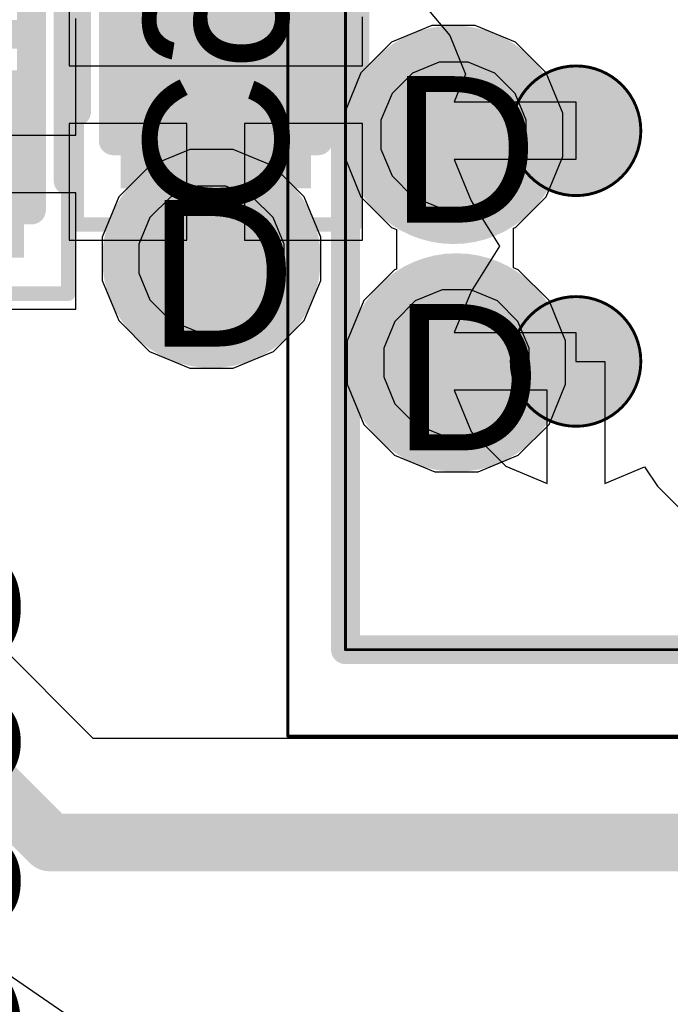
# Model space of a CAD drawing. Header units: inches. Extents: x -6 to 11.2, y -2.2 to 8.3.
# Tile 194 of 256: x 2.9734 to 3.0623, y 0.2336 to 0.3681. Entities that reach past the tile are written whole.
import ezdxf

# ---------------------------------------------------------------- set-up
doc = ezdxf.new("R2010")
doc.units = ezdxf.units.IN
doc.header["$MEASUREMENT"] = 0
for name, color, linetype in [('Board Layer Stack Bottom Overlay', 54, 'Continuous'), ('Board Layer Stack Bottom Solder', 6, 'Continuous'), ('Bottom Assembly', 56, 'Continuous'), ('Bottom Comp Body -Top13)-Comp Body -Bot14)', 56, 'Continuous'), ('Bottom Courtyard -Top15)-Courtyard -Bot16)', 56, 'Continuous'), ('Bottom Paste', 16, 'Continuous'), ('Drill Drawing', 1, 'Continuous'), ('Layer  6- Inner', 156, 'Continuous'), ('Layer 1- Top', 1, 'Continuous'), ('Layer 3- Inner', 16, 'Continuous'), ('Layer 4- Inner', 76, 'Continuous'), ('Layer 5- Inner', 90, 'Continuous'), ('Layer 7- PWR', 76, 'Continuous'), ('Layer 8- Bottom', 5, 'Continuous'), ('Top Assembly', 56, 'Continuous'), ('Top Courtyard -Top15)-Courtyard -Bot16)', 56, 'Continuous'), ('Top Overlay', 2, 'Continuous'), ('Top Paste', 8, 'Continuous'), ('Top Solder', 216, 'Continuous'), ('Via Holes', 16, 'Continuous')]:
    doc.layers.add(name, color=color, linetype=linetype)
doc.styles.add('Arial', font='txt', dxfattribs={"height": 0.2})

# ---------------------------------------------------------------- blocks, each defined once
blk = doc.blocks.new('ICC_TFBGA96_8X14_P080_417')
at = {"layer": 'Layer 1- Top'}
h = blk.add_hatch(color=7, dxfattribs=at)
edge = h.paths.add_edge_path()
edge.add_arc((0.12598, 0.23622), 0.00689, 0, 360)
h = blk.add_hatch(color=7, dxfattribs=at)
edge = h.paths.add_edge_path()
edge.add_arc((0.12598, 0.20472), 0.00689, 0, 360)
at = {"layer": 'Top Paste'}
h = blk.add_hatch(color=8, dxfattribs=at)
edge = h.paths.add_edge_path()
edge.add_arc((0.12598, 0.23622), 0.00689, 0, 360)
h = blk.add_hatch(color=8, dxfattribs=at)
edge = h.paths.add_edge_path()
edge.add_arc((0.12598, 0.20472), 0.00689, 0, 360)
at = {"layer": 'Top Solder'}
h = blk.add_hatch(color=216, dxfattribs=at)
edge = h.paths.add_edge_path()
edge.add_arc((0.12598, 0.23622), 0.00886, 0, 360)
h = blk.add_hatch(color=216, dxfattribs=at)
edge = h.paths.add_edge_path()
edge.add_arc((0.12598, 0.20472), 0.00886, 0, 360)
at = {"layer": 'Bottom Comp Body -Top13)-Comp Body -Bot14)'}
for points in [[(0.15748, 0.27559, 0.000394, 0.000394, 0), (-0.15748, 0.27559, 0.000394, 0.000394, 0)], [(0.15748, 0.27559, 0.000394, 0.000394, 0), (0.15748, -0.27559, 0.000394, 0.000394, 0)]]:
    blk.add_lwpolyline(points, format="xyseb", dxfattribs=at)
for points in [[(0.15738, 0.27559, 0.000197, 0.000197, 1), (0.15758, 0.27559, 0.000197, 0.000197, 1)], [(0.15738, 0.27559, 0.000197, 0.000197, 1), (0.15758, 0.27559, 0.000197, 0.000197, 1)], [(0.13484, 0.23622, 0.000394, 0.000394, 1), (0.11713, 0.23622, 0.000394, 0.000394, 1)], [(0.11703, 0.23622, 0.000197, 0.000197, 1), (0.11722, 0.23622, 0.000197, 0.000197, 1)], [(0.13474, 0.23622, 0.000197, 0.000197, 1), (0.13494, 0.23622, 0.000197, 0.000197, 1)], [(0.13484, 0.20472, 0.000394, 0.000394, 1), (0.11713, 0.20472, 0.000394, 0.000394, 1)], [(0.11703, 0.20472, 0.000197, 0.000197, 1), (0.11722, 0.20472, 0.000197, 0.000197, 1)], [(0.13474, 0.20472, 0.000197, 0.000197, 1), (0.13494, 0.20472, 0.000197, 0.000197, 1)]]:
    blk.add_lwpolyline(points, format="xyseb", close=True, dxfattribs=at)
at = {"layer": 'Bottom Courtyard -Top15)-Courtyard -Bot16)'}
for points in [[(0.16535, 0.2874, 0.000394, 0.000394, 0), (-0.16929, 0.2874, 0.000394, 0.000394, 0)], [(0.16535, 0.2874, 0.000394, 0.000394, 0), (0.16535, -0.28346, 0.000394, 0.000394, 0)]]:
    blk.add_lwpolyline(points, format="xyseb", dxfattribs=at)
blk.add_lwpolyline([(0.16526, 0.2874, 0.000197, 0.000197, 1), (0.16545, 0.2874, 0.000197, 0.000197, 1)], format="xyseb", close=True, dxfattribs=at)
blk.add_lwpolyline([(0.16526, 0.2874, 0.000197, 0.000197, 1), (0.16545, 0.2874, 0.000197, 0.000197, 1)], format="xyseb", close=True, dxfattribs=at)
at = {"layer": 'Top Overlay'}
for points in [[(0.15748, 0.27559, 0.00394, 0.00394, 0), (-0.15748, 0.27559, 0.00394, 0.00394, 0)], [(0.15748, 0.27559, 0.00394, 0.00394, 0), (0.15748, -0.27559, 0.00394, 0.00394, 0)]]:
    blk.add_lwpolyline(points, format="xyseb", dxfattribs=at)
blk.add_lwpolyline([(0.1565, 0.27559, 0.00197, 0.00197, 1), (0.15846, 0.27559, 0.00197, 0.00197, 1)], format="xyseb", close=True, dxfattribs=at)
blk.add_lwpolyline([(0.1565, 0.27559, 0.00197, 0.00197, 1), (0.15846, 0.27559, 0.00197, 0.00197, 1)], format="xyseb", close=True, dxfattribs=at)
blk = doc.blocks.new('CAPC1005X07_F____B_491')
at = {"layer": 'Board Layer Stack Bottom Solder'}
for points in [[(-0.03051, 0.01299), (-0.00492, 0.01299), (-0.00492, -0.01299), (-0.03051, -0.01299)], [(0.00492, 0.01299), (0.03051, 0.01299), (0.03051, -0.01299), (0.00492, -0.01299)]]:
    blk.add_hatch(color=6, dxfattribs=at).paths.add_polyline_path(points)
at = {"layer": 'Bottom Paste'}
for points in [[(-0.02756, 0.01004), (-0.00787, 0.01004), (-0.00787, -0.01004), (-0.02756, -0.01004)], [(0.00787, 0.01004), (0.02756, 0.01004), (0.02756, -0.01004), (0.00787, -0.01004)]]:
    blk.add_hatch(color=16, dxfattribs=at).paths.add_polyline_path(points)
at = {"layer": 'Layer 8- Bottom'}
for points in [[(-0.02756, 0.01004), (-0.00787, 0.01004), (-0.00787, -0.01004), (-0.02756, -0.01004)], [(0.00787, 0.01004), (0.02756, 0.01004), (0.02756, -0.01004), (0.00787, -0.01004)]]:
    blk.add_hatch(color=7, dxfattribs=at).paths.add_polyline_path(points)
at = {"layer": 'Board Layer Stack Bottom Overlay'}
for points in [[(-0.02, 0.019, 0.00394, 0.00394, 0), (0.01937, 0.019, 0.00394, 0.00394, 0)], [(-0.02, -0.019, 0.00394, 0.00394, 0), (0.01937, -0.019, 0.00394, 0.00394, 0)]]:
    blk.add_lwpolyline(points, format="xyseb", dxfattribs=at)
for points in [[(-0.02098, 0.019, 0.00197, 0.00197, 1), (-0.01902, 0.019, 0.00197, 0.00197, 1)], [(0.01839, 0.019, 0.00197, 0.00197, 1), (0.02035, 0.019, 0.00197, 0.00197, 1)], [(-0.02098, -0.019, 0.00197, 0.00197, 1), (-0.01902, -0.019, 0.00197, 0.00197, 1)], [(0.01839, -0.019, 0.00197, 0.00197, 1), (0.02035, -0.019, 0.00197, 0.00197, 1)]]:
    blk.add_lwpolyline(points, format="xyseb", close=True, dxfattribs=at)
at = {"layer": 'Bottom Assembly'}
for points in [[(-0.024, 0.014, 0.00394, 0.00394, 0), (-0.024, -0.014, 0.00394, 0.00394, 0)], [(-0.024, 0.014, 0.00394, 0.00394, 0), (0.024, 0.014, 0.00394, 0.00394, 0)], [(0.024, 0.014, 0.00394, 0.00394, 0), (0.024, -0.014, 0.00394, 0.00394, 0)], [(-0.024, -0.014, 0.00394, 0.00394, 0), (0.024, -0.014, 0.00394, 0.00394, 0)]]:
    blk.add_lwpolyline(points, format="xyseb", dxfattribs=at)
for points in [[(-0.02498, 0.014, 0.00197, 0.00197, 1), (-0.02302, 0.014, 0.00197, 0.00197, 1)], [(-0.02498, 0.014, 0.00197, 0.00197, 1), (-0.02302, 0.014, 0.00197, 0.00197, 1)], [(0.02302, 0.014, 0.00197, 0.00197, 1), (0.02498, 0.014, 0.00197, 0.00197, 1)], [(0.02302, 0.014, 0.00197, 0.00197, 1), (0.02498, 0.014, 0.00197, 0.00197, 1)], [(-0.02498, -0.014, 0.00197, 0.00197, 1), (-0.02302, -0.014, 0.00197, 0.00197, 1)], [(-0.02498, -0.014, 0.00197, 0.00197, 1), (-0.02302, -0.014, 0.00197, 0.00197, 1)], [(0.02302, -0.014, 0.00197, 0.00197, 1), (0.02498, -0.014, 0.00197, 0.00197, 1)], [(0.02302, -0.014, 0.00197, 0.00197, 1), (0.02498, -0.014, 0.00197, 0.00197, 1)]]:
    blk.add_lwpolyline(points, format="xyseb", close=True, dxfattribs=at)
at = {"layer": 'Bottom Courtyard -Top15)-Courtyard -Bot16)'}
for points in [[(-0.03543, 0.019, 0.00197, 0.00197, 0), (-0.03543, -0.019, 0.00197, 0.00197, 0)], [(-0.03543, 0.019, 0.00197, 0.00197, 0), (0.03543, 0.019, 0.00197, 0.00197, 0)], [(0.03543, 0.019, 0.00197, 0.00197, 0), (0.03543, -0.019, 0.00197, 0.00197, 0)], [(0, 0.01181, 0.00394, 0.00394, 0), (0, -0.01181, 0.00394, 0.00394, 0)], [(-0.01181, 0, 0.00394, 0.00394, 0), (0.01181, 0, 0.00394, 0.00394, 0)], [(-0.03543, -0.019, 0.00197, 0.00197, 0), (0.03543, -0.019, 0.00197, 0.00197, 0)]]:
    blk.add_lwpolyline(points, format="xyseb", dxfattribs=at)
for points in [[(-0.03593, 0.019, 0.000984, 0.000984, 1), (-0.03494, 0.019, 0.000984, 0.000984, 1)], [(-0.03593, 0.019, 0.000984, 0.000984, 1), (-0.03494, 0.019, 0.000984, 0.000984, 1)], [(0.03494, 0.019, 0.000984, 0.000984, 1), (0.03593, 0.019, 0.000984, 0.000984, 1)], [(0.03494, 0.019, 0.000984, 0.000984, 1), (0.03593, 0.019, 0.000984, 0.000984, 1)], [(-0.00098, 0.01181, 0.00197, 0.00197, 1), (0.00098, 0.01181, 0.00197, 0.00197, 1)], [(-0.0128, 0, 0.00197, 0.00197, 1), (-0.01083, 0, 0.00197, 0.00197, 1)], [(0.01083, 0, 0.00197, 0.00197, 1), (0.0128, 0, 0.00197, 0.00197, 1)], [(-0.00098, -0.01181, 0.00197, 0.00197, 1), (0.00098, -0.01181, 0.00197, 0.00197, 1)], [(-0.03593, -0.019, 0.000984, 0.000984, 1), (-0.03494, -0.019, 0.000984, 0.000984, 1)], [(-0.03593, -0.019, 0.000984, 0.000984, 1), (-0.03494, -0.019, 0.000984, 0.000984, 1)], [(0.03494, -0.019, 0.000984, 0.000984, 1), (0.03593, -0.019, 0.000984, 0.000984, 1)], [(0.03494, -0.019, 0.000984, 0.000984, 1), (0.03593, -0.019, 0.000984, 0.000984, 1)]]:
    blk.add_lwpolyline(points, format="xyseb", close=True, dxfattribs=at)
at = {"layer": 'Bottom Assembly', "style": 'Arial', "text_generation_flag": 2}
blk.add_text('C914', height=0.019685, rotation=180, dxfattribs=at).set_placement((-0.03444, 0.00984))
blk = doc.blocks.new('CAPC1005X07_F____497')
at = {"layer": 'Layer 1- Top'}
for points in [[(-0.02756, 0.01004), (-0.00787, 0.01004), (-0.00787, -0.01004), (-0.02756, -0.01004)], [(0.00787, 0.01004), (0.02756, 0.01004), (0.02756, -0.01004), (0.00787, -0.01004)]]:
    blk.add_hatch(color=7, dxfattribs=at).paths.add_polyline_path(points)
at = {"layer": 'Top Paste'}
for points in [[(-0.02756, 0.01004), (-0.00787, 0.01004), (-0.00787, -0.01004), (-0.02756, -0.01004)], [(0.00787, 0.01004), (0.02756, 0.01004), (0.02756, -0.01004), (0.00787, -0.01004)]]:
    blk.add_hatch(color=8, dxfattribs=at).paths.add_polyline_path(points)
at = {"layer": 'Top Solder'}
for points in [[(-0.03051, 0.01299), (-0.00492, 0.01299), (-0.00492, -0.01299), (-0.03051, -0.01299)], [(0.00492, 0.01299), (0.03051, 0.01299), (0.03051, -0.01299), (0.00492, -0.01299)]]:
    blk.add_hatch(color=216, dxfattribs=at).paths.add_polyline_path(points)
at = {"layer": 'Top Assembly'}
for points in [[(-0.024, 0.014, 0.00394, 0.00394, 0), (-0.024, -0.014, 0.00394, 0.00394, 0)], [(-0.024, 0.014, 0.00394, 0.00394, 0), (0.024, 0.014, 0.00394, 0.00394, 0)], [(0.024, 0.014, 0.00394, 0.00394, 0), (0.024, -0.014, 0.00394, 0.00394, 0)], [(-0.024, -0.014, 0.00394, 0.00394, 0), (0.024, -0.014, 0.00394, 0.00394, 0)]]:
    blk.add_lwpolyline(points, format="xyseb", dxfattribs=at)
for points in [[(-0.02498, 0.014, 0.00197, 0.00197, 1), (-0.02302, 0.014, 0.00197, 0.00197, 1)], [(-0.02498, 0.014, 0.00197, 0.00197, 1), (-0.02302, 0.014, 0.00197, 0.00197, 1)], [(0.02302, 0.014, 0.00197, 0.00197, 1), (0.02498, 0.014, 0.00197, 0.00197, 1)], [(0.02302, 0.014, 0.00197, 0.00197, 1), (0.02498, 0.014, 0.00197, 0.00197, 1)], [(-0.02498, -0.014, 0.00197, 0.00197, 1), (-0.02302, -0.014, 0.00197, 0.00197, 1)], [(-0.02498, -0.014, 0.00197, 0.00197, 1), (-0.02302, -0.014, 0.00197, 0.00197, 1)], [(0.02302, -0.014, 0.00197, 0.00197, 1), (0.02498, -0.014, 0.00197, 0.00197, 1)], [(0.02302, -0.014, 0.00197, 0.00197, 1), (0.02498, -0.014, 0.00197, 0.00197, 1)]]:
    blk.add_lwpolyline(points, format="xyseb", close=True, dxfattribs=at)
at = {"layer": 'Top Courtyard -Top15)-Courtyard -Bot16)'}
for points in [[(-0.03543, 0.019, 0.00197, 0.00197, 0), (0.03543, 0.019, 0.00197, 0.00197, 0)], [(-0.03543, 0.019, 0.00197, 0.00197, 0), (-0.03543, -0.019, 0.00197, 0.00197, 0)], [(0.03543, 0.019, 0.00197, 0.00197, 0), (0.03543, -0.019, 0.00197, 0.00197, 0)], [(0, 0.01181, 0.00394, 0.00394, 0), (0, -0.01181, 0.00394, 0.00394, 0)], [(-0.01181, 0, 0.00394, 0.00394, 0), (0.01181, 0, 0.00394, 0.00394, 0)], [(-0.03543, -0.019, 0.00197, 0.00197, 0), (0.03543, -0.019, 0.00197, 0.00197, 0)]]:
    blk.add_lwpolyline(points, format="xyseb", dxfattribs=at)
for points in [[(-0.03593, 0.019, 0.000984, 0.000984, 1), (-0.03494, 0.019, 0.000984, 0.000984, 1)], [(-0.03593, 0.019, 0.000984, 0.000984, 1), (-0.03494, 0.019, 0.000984, 0.000984, 1)], [(0.03494, 0.019, 0.000984, 0.000984, 1), (0.03593, 0.019, 0.000984, 0.000984, 1)], [(0.03494, 0.019, 0.000984, 0.000984, 1), (0.03593, 0.019, 0.000984, 0.000984, 1)], [(-0.00098, 0.01181, 0.00197, 0.00197, 1), (0.00098, 0.01181, 0.00197, 0.00197, 1)], [(-0.0128, 0, 0.00197, 0.00197, 1), (-0.01083, 0, 0.00197, 0.00197, 1)], [(0.01083, 0, 0.00197, 0.00197, 1), (0.0128, 0, 0.00197, 0.00197, 1)], [(-0.00098, -0.01181, 0.00197, 0.00197, 1), (0.00098, -0.01181, 0.00197, 0.00197, 1)], [(-0.03593, -0.019, 0.000984, 0.000984, 1), (-0.03494, -0.019, 0.000984, 0.000984, 1)], [(-0.03593, -0.019, 0.000984, 0.000984, 1), (-0.03494, -0.019, 0.000984, 0.000984, 1)], [(0.03494, -0.019, 0.000984, 0.000984, 1), (0.03593, -0.019, 0.000984, 0.000984, 1)], [(0.03494, -0.019, 0.000984, 0.000984, 1), (0.03593, -0.019, 0.000984, 0.000984, 1)]]:
    blk.add_lwpolyline(points, format="xyseb", close=True, dxfattribs=at)
at = {"layer": 'Top Overlay'}
for points in [[(-0.02, 0.019, 0.00394, 0.00394, 0), (0.01937, 0.019, 0.00394, 0.00394, 0)], [(-0.02, -0.019, 0.00394, 0.00394, 0), (0.01937, -0.019, 0.00394, 0.00394, 0)]]:
    blk.add_lwpolyline(points, format="xyseb", dxfattribs=at)
for points in [[(-0.02098, 0.019, 0.00197, 0.00197, 1), (-0.01902, 0.019, 0.00197, 0.00197, 1)], [(0.01839, 0.019, 0.00197, 0.00197, 1), (0.02035, 0.019, 0.00197, 0.00197, 1)], [(-0.02098, -0.019, 0.00197, 0.00197, 1), (-0.01902, -0.019, 0.00197, 0.00197, 1)], [(0.01839, -0.019, 0.00197, 0.00197, 1), (0.02035, -0.019, 0.00197, 0.00197, 1)]]:
    blk.add_lwpolyline(points, format="xyseb", close=True, dxfattribs=at)
at = {"layer": 'Top Assembly', "style": 'Arial'}
blk.add_text('C908', height=0.019685, dxfattribs=at).set_placement((-0.03608, -0.00984))

msp = doc.modelspace()

# ---------------------------------------------------------------- hatches: boundary and pattern name
at = {"layer": 'Layer 1- Top'}
h = msp.add_hatch(color=7, dxfattribs=at)
edge = h.paths.add_edge_path()
edge.add_arc((3.03268, 0.35236), 0.00984, 0, 360)
h = msp.add_hatch(color=7, dxfattribs=at)
edge = h.paths.add_edge_path()
edge.add_arc((2.99961, 0.33543), 0.00984, 0, 360)
h = msp.add_hatch(color=7, dxfattribs=at)
edge = h.paths.add_edge_path()
edge.add_arc((3.03307, 0.32126), 0.00984, 0, 360)
at = {"layer": 'Layer 3- Inner'}
h = msp.add_hatch(color=7, dxfattribs=at)
edge = h.paths.add_edge_path()
edge.add_arc((3.03268, 0.35236), 0.00984, 0, 360)
h = msp.add_hatch(color=7, dxfattribs=at)
edge = h.paths.add_edge_path()
edge.add_arc((2.99961, 0.33543), 0.00984, 0, 360)
h = msp.add_hatch(color=7, dxfattribs=at)
edge = h.paths.add_edge_path()
edge.add_arc((3.03307, 0.32126), 0.00984, 0, 360)
at = {"layer": 'Layer 5- Inner'}
h = msp.add_hatch(color=7, dxfattribs=at)
edge = h.paths.add_edge_path()
edge.add_arc((3.03268, 0.35236), 0.00984, 0, 360)
h = msp.add_hatch(color=7, dxfattribs=at)
edge = h.paths.add_edge_path()
edge.add_arc((2.99961, 0.33543), 0.00984, 0, 360)
h = msp.add_hatch(color=7, dxfattribs=at)
edge = h.paths.add_edge_path()
edge.add_arc((3.03307, 0.32126), 0.00984, 0, 360)
at = {"layer": 'Layer 7- PWR'}
h = msp.add_hatch(color=7, dxfattribs=at)
edge = h.paths.add_edge_path()
edge.add_arc((3.03268, 0.35236), 0.01492, 0, 360)
h = msp.add_hatch(color=7, dxfattribs=at)
edge = h.paths.add_edge_path()
edge.add_arc((2.99961, 0.33543), 0.01492, 0, 360)
h = msp.add_hatch(color=7, dxfattribs=at)
edge = h.paths.add_edge_path()
edge.add_arc((3.03307, 0.32126), 0.01492, 0, 360)
at = {"layer": 'Layer 8- Bottom'}
h = msp.add_hatch(color=7, dxfattribs=at)
edge = h.paths.add_edge_path()
edge.add_arc((3.03268, 0.35236), 0.00984, 0, 360)
h = msp.add_hatch(color=7, dxfattribs=at)
edge = h.paths.add_edge_path()
edge.add_arc((2.99961, 0.33543), 0.00984, 0, 360)
h = msp.add_hatch(color=7, dxfattribs=at)
edge = h.paths.add_edge_path()
edge.add_arc((3.03307, 0.32126), 0.00984, 0, 360)
at = {"layer": 'Via Holes'}
h = msp.add_hatch(color=7, dxfattribs=at)
edge = h.paths.add_edge_path()
edge.add_arc((3.03268, 0.35236), 0.00492, 0, 360)
h = msp.add_hatch(color=7, dxfattribs=at)
edge = h.paths.add_edge_path()
edge.add_arc((2.99961, 0.33543), 0.00492, 0, 360)
h = msp.add_hatch(color=7, dxfattribs=at)
edge = h.paths.add_edge_path()
edge.add_arc((3.03307, 0.32126), 0.00492, 0, 360)

# ---------------------------------------------------------------- linework, layer by layer
at = {"layer": 'Layer  6- Inner'}
for p, q in [((3.02971, 0.36728), (3.02422, 0.36501)), ((3.03565, 0.36728), (3.02971, 0.36728)), ((3.04113, 0.36501), (3.03565, 0.36728)), ((3.02422, 0.36501), (3.02003, 0.36081)), ((3.04533, 0.36081), (3.04113, 0.36501)), ((3.02003, 0.36081), (3.01776, 0.35533)), ((3.0476, 0.35533), (3.04533, 0.36081)), ((3.01776, 0.35533), (3.01776, 0.34939)), ((3.0476, 0.34939), (3.0476, 0.35533)), ((2.99664, 0.35035), (2.99115, 0.34808)), ((3.00257, 0.35035), (2.99664, 0.35035)), ((3.00806, 0.34808), (3.00257, 0.35035)), ((3.01776, 0.34939), (3.02003, 0.34391)), ((3.04533, 0.34391), (3.0476, 0.34939)), ((2.99115, 0.34808), (2.98696, 0.34389)), ((3.01226, 0.34389), (3.00806, 0.34808)), ((2.98696, 0.34389), (2.98469, 0.3384)), ((3.01453, 0.3384), (3.01226, 0.34389)), ((3.02003, 0.34391), (3.02422, 0.33971)), ((3.04113, 0.33971), (3.04533, 0.34391)), ((3.02422, 0.33971), (3.02489, 0.33944)), ((3.02489, 0.33944), (3.02489, 0.33402)), ((3.04085, 0.3396), (3.04113, 0.33971)), ((3.04085, 0.33419), (3.04085, 0.3396)), ((2.98469, 0.3384), (2.98469, 0.33247)), ((3.01453, 0.33247), (3.01453, 0.3384)), ((3.02462, 0.33391), (3.02042, 0.32971)), ((3.02489, 0.33402), (3.02462, 0.33391)), ((3.04152, 0.33391), (3.04085, 0.33419)), ((3.04572, 0.32971), (3.04152, 0.33391)), ((2.98469, 0.33247), (2.98696, 0.32698)), ((3.01226, 0.32698), (3.01453, 0.33247)), ((3.02042, 0.32971), (3.01815, 0.32423)), ((3.04799, 0.32423), (3.04572, 0.32971)), ((2.98696, 0.32698), (2.99115, 0.32278)), ((3.00806, 0.32278), (3.01226, 0.32698)), ((3.01815, 0.32423), (3.01815, 0.31829)), ((3.04799, 0.31829), (3.04799, 0.32423)), ((2.99115, 0.32278), (2.99664, 0.32051)), ((3.00257, 0.32051), (3.00806, 0.32278)), ((2.99664, 0.32051), (3.00257, 0.32051)), ((3.01815, 0.31829), (3.02042, 0.31281)), ((3.04572, 0.31281), (3.04799, 0.31829)), ((3.02042, 0.31281), (3.02462, 0.30861)), ((3.04152, 0.30861), (3.04572, 0.31281)), ((3.02462, 0.30861), (3.0301, 0.30634)), ((3.03604, 0.30634), (3.04152, 0.30861)), ((3.0301, 0.30634), (3.03604, 0.30634))]:
    msp.add_line(p, q, dxfattribs=at)
at = {"layer": 'Layer 1- Top'}
for p, q in [((3.02744, 0.37153), (3.03218, 0.36591)), ((2.98106, 0.35231), (2.98106, 0.36822)), ((3.03218, 0.36591), (3.03432, 0.36062)), ((3.03432, 0.36062), (3.03275, 0.35684)), ((3.03275, 0.35684), (3.0494, 0.35684)), ((3.0494, 0.35684), (3.0494, 0.34897)), ((2.96102, 0.35231), (2.98106, 0.35231)), ((3.0494, 0.34897), (3.03275, 0.34897)), ((3.03275, 0.34897), (3.03508, 0.34334)), ((2.98106, 0.34444), (2.96495, 0.34444)), ((2.98106, 0.32853), (2.98106, 0.34444)), ((3.03508, 0.34334), (3.03894, 0.33716)), ((3.03894, 0.33716), (3.03508, 0.33098)), ((3.03508, 0.33098), (3.03275, 0.32535)), ((2.96495, 0.32853), (2.98106, 0.32853)), ((3.03275, 0.32535), (3.0494, 0.32535)), ((3.0494, 0.32535), (3.0494, 0.32141)), ((3.0494, 0.32141), (3.05334, 0.32141)), ((3.05334, 0.32141), (3.05334, 0.30476)), ((3.04547, 0.31747), (3.03275, 0.31747)), ((3.03275, 0.31747), (3.03508, 0.31184)), ((3.04547, 0.30476), (3.04547, 0.31747)), ((3.03508, 0.31184), (3.03984, 0.30709)), ((3.03984, 0.30709), (3.04547, 0.30476)), ((3.05334, 0.30476), (3.05877, 0.30701)), ((3.05877, 0.30701), (3.06052, 0.30439)), ((3.06052, 0.30439), (3.12773, 0.23719))]:
    msp.add_line(p, q, dxfattribs=at)
for points in [[(3.04913, 0.35263, 0.00984, 0.00984, 0), (3.0494, 0.3529, 0.00984, 0.00984, 0)], [(3.03268, 0.35236, 0.00984, 0.00984, 0), (3.03295, 0.35263, 0.00984, 0.00984, 0)], [(3.03295, 0.35263, 0.00984, 0.00984, 0), (3.04913, 0.35263, 0.00984, 0.00984, 0)], [(3.03228, 0.32205, 0.00984, 0.00984, 0), (3.03292, 0.32141, 0.00984, 0.00984, 0)], [(3.03292, 0.32141, 0.00984, 0.00984, 0), (3.0494, 0.32141, 0.00984, 0.00984, 0)]]:
    msp.add_lwpolyline(points, format="xyseb", dxfattribs=at)
for points in [[(3.04694, 0.3529, 0.00492, 0.00492, 1), (3.05186, 0.3529, 0.00492, 0.00492, 1)], [(3.03022, 0.35236, 0.00492, 0.00492, 1), (3.03514, 0.35236, 0.00492, 0.00492, 1)], [(3.03049, 0.35263, 0.00492, 0.00492, 1), (3.03541, 0.35263, 0.00492, 0.00492, 1)], [(3.03049, 0.35263, 0.00492, 0.00492, 1), (3.03541, 0.35263, 0.00492, 0.00492, 1)], [(3.04667, 0.35263, 0.00492, 0.00492, 1), (3.05159, 0.35263, 0.00492, 0.00492, 1)], [(3.04667, 0.35263, 0.00492, 0.00492, 1), (3.05159, 0.35263, 0.00492, 0.00492, 1)], [(3.02982, 0.32205, 0.00492, 0.00492, 1), (3.03474, 0.32205, 0.00492, 0.00492, 1)], [(3.03046, 0.32141, 0.00492, 0.00492, 1), (3.03538, 0.32141, 0.00492, 0.00492, 1)], [(3.03046, 0.32141, 0.00492, 0.00492, 1), (3.03538, 0.32141, 0.00492, 0.00492, 1)], [(3.04694, 0.32141, 0.00492, 0.00492, 1), (3.05186, 0.32141, 0.00492, 0.00492, 1)]]:
    msp.add_lwpolyline(points, format="xyseb", close=True, dxfattribs=at)
at = {"layer": 'Layer 3- Inner'}
for p, q in [((2.98344, 0.26993), (2.95279, 0.30057)), ((3.25885, 0.26993), (2.98344, 0.26993))]:
    msp.add_line(p, q, dxfattribs=at)
for points in [[(2.93858, 0.29469, 0.00787, 0.00787, 0), (2.97755, 0.25572, 0.00787, 0.00787, 0)], [(2.97755, 0.25572, 0.00787, 0.00787, 0), (3.32598, 0.25572, 0.00787, 0.00787, 0)]]:
    msp.add_lwpolyline(points, format="xyseb", dxfattribs=at)
msp.add_lwpolyline([(2.97558, 0.25572, 0.00394, 0.00394, 1), (2.97952, 0.25572, 0.00394, 0.00394, 1)], format="xyseb", close=True, dxfattribs=at)
msp.add_lwpolyline([(2.97558, 0.25572, 0.00394, 0.00394, 1), (2.97952, 0.25572, 0.00394, 0.00394, 1)], format="xyseb", close=True, dxfattribs=at)
at = {"layer": 'Layer 4- Inner'}
for p, q in [((3.0307, 0.36228), (3.02706, 0.36077)), ((3.03465, 0.36228), (3.0307, 0.36228)), ((3.0383, 0.36077), (3.03465, 0.36228)), ((3.02706, 0.36077), (3.02427, 0.35798)), ((3.04109, 0.35798), (3.0383, 0.36077)), ((3.02427, 0.35798), (3.02276, 0.35434)), ((3.0426, 0.35434), (3.04109, 0.35798)), ((3.02276, 0.35434), (3.02276, 0.35039)), ((3.0426, 0.35039), (3.0426, 0.35434)), ((3.02276, 0.35039), (3.02427, 0.34674)), ((3.04109, 0.34674), (3.0426, 0.35039)), ((3.02427, 0.34674), (3.02706, 0.34395)), ((3.0383, 0.34395), (3.04109, 0.34674)), ((2.99763, 0.34535), (2.99399, 0.34384)), ((3.00158, 0.34535), (2.99763, 0.34535)), ((3.00523, 0.34384), (3.00158, 0.34535)), ((2.99399, 0.34384), (2.9912, 0.34105)), ((3.00802, 0.34105), (3.00523, 0.34384)), ((3.02706, 0.34395), (3.0307, 0.34244)), ((3.03465, 0.34244), (3.0383, 0.34395)), ((3.0307, 0.34244), (3.03465, 0.34244)), ((2.9912, 0.34105), (2.98969, 0.33741)), ((3.00953, 0.33741), (3.00802, 0.34105)), ((2.98969, 0.33741), (2.98969, 0.33346)), ((3.00953, 0.33346), (3.00953, 0.33741)), ((2.98969, 0.33346), (2.9912, 0.32981)), ((3.00802, 0.32981), (3.00953, 0.33346)), ((3.0311, 0.33118), (3.02745, 0.32967)), ((3.03504, 0.33118), (3.0311, 0.33118)), ((3.03869, 0.32967), (3.03504, 0.33118)), ((2.9912, 0.32981), (2.99399, 0.32702)), ((3.00523, 0.32702), (3.00802, 0.32981)), ((3.02745, 0.32967), (3.02466, 0.32688)), ((3.04148, 0.32688), (3.03869, 0.32967)), ((2.99399, 0.32702), (2.99763, 0.32551)), ((3.00158, 0.32551), (3.00523, 0.32702)), ((3.02466, 0.32688), (3.02315, 0.32323)), ((3.04299, 0.32323), (3.04148, 0.32688)), ((2.99763, 0.32551), (3.00158, 0.32551)), ((3.02315, 0.32323), (3.02315, 0.31929)), ((3.04299, 0.31929), (3.04299, 0.32323)), ((3.02315, 0.31929), (3.02466, 0.31564)), ((3.04148, 0.31564), (3.04299, 0.31929)), ((3.02466, 0.31564), (3.02745, 0.31285)), ((3.03869, 0.31285), (3.04148, 0.31564)), ((3.02745, 0.31285), (3.0311, 0.31134)), ((3.03504, 0.31134), (3.03869, 0.31285)), ((3.0311, 0.31134), (3.03504, 0.31134)), ((2.98258, 0.23031), (2.96357, 0.2433))]:
    msp.add_line(p, q, dxfattribs=at)
at = {"layer": 'Layer 8- Bottom'}
for p, q in [((2.98015, 0.37767), (2.98015, 0.36176)), ((3.02023, 0.36176), (3.02023, 0.36848)), ((2.98015, 0.36176), (3.00019, 0.36176)), ((3.00019, 0.36176), (3.02023, 0.36176)), ((2.99625, 0.35389), (2.98015, 0.35389)), ((2.98015, 0.35389), (2.98015, 0.33798)), ((2.99625, 0.33798), (2.99625, 0.35389)), ((3.02023, 0.35389), (3.00413, 0.35389)), ((3.00413, 0.35389), (3.00413, 0.33798)), ((3.02023, 0.33798), (3.02023, 0.35389)), ((2.98015, 0.33798), (2.99625, 0.33798)), ((3.00413, 0.33798), (3.02023, 0.33798))]:
    msp.add_line(p, q, dxfattribs=at)
for points in [[(2.9999, 0.35753, 0.00984, 0.00984, 0), (3.00019, 0.35783, 0.00984, 0.00984, 0)], [(2.9999, 0.33573, 0.00984, 0.00984, 0), (2.9999, 0.35753, 0.00984, 0.00984, 0)], [(2.99961, 0.33543, 0.00984, 0.00984, 0), (2.9999, 0.33573, 0.00984, 0.00984, 0)]]:
    msp.add_lwpolyline(points, format="xyseb", dxfattribs=at)
for points in [[(2.99744, 0.35753, 0.00492, 0.00492, 1), (3.00236, 0.35753, 0.00492, 0.00492, 1)], [(2.99744, 0.35753, 0.00492, 0.00492, 1), (3.00236, 0.35753, 0.00492, 0.00492, 1)], [(2.99773, 0.35783, 0.00492, 0.00492, 1), (3.00265, 0.35783, 0.00492, 0.00492, 1)], [(2.99715, 0.33543, 0.00492, 0.00492, 1), (3.00207, 0.33543, 0.00492, 0.00492, 1)], [(2.99744, 0.33573, 0.00492, 0.00492, 1), (3.00236, 0.33573, 0.00492, 0.00492, 1)], [(2.99744, 0.33573, 0.00492, 0.00492, 1), (3.00236, 0.33573, 0.00492, 0.00492, 1)]]:
    msp.add_lwpolyline(points, format="xyseb", close=True, dxfattribs=at)

# ---------------------------------------------------------------- block references
for name, p, rotation in [('ICC_TFBGA96_8X14_P080_417', (3.17539, 0.55763), 180), ('CAPC1005X07_F____B_491', (3.00019, 0.37554), 90), ('CAPC1005X07_F____497', (2.96102, 0.36609), 90)]:
    msp.add_blockref(name, p, dxfattribs=dict(rotation=rotation))

# ---------------------------------------------------------------- texts
at = {"layer": 'Drill Drawing', "style": 'Arial'}
for p in [(3.02401, 0.34037), (2.99094, 0.32344), (3.02441, 0.30926)]:
    msp.add_text('D', height=0.02, dxfattribs=at).set_placement(p)
at = {"layer": 'Top Overlay', "style": 'Arial'}
msp.add_text('C908', height=0.023622, rotation=90, dxfattribs=at).set_placement((2.97322, 0.21812))

doc.saveas('drawing.dxf')
